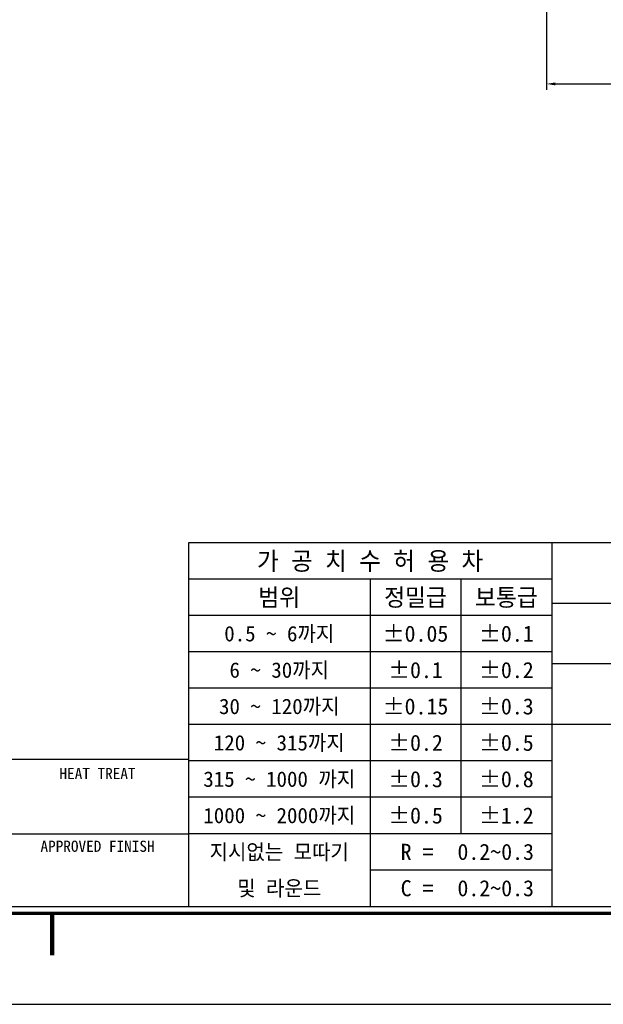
# Model space of a CAD drawing. Header units: millimetres. Extents: x 6539 to 7251, y 51 to 555.
# Tile 2 of 6: x 6894 to 6994, y 51 to 219. Entities that reach past the tile are written whole.
import ezdxf
from ezdxf.enums import TextEntityAlignment as Align

# ---------------------------------------------------------------- set-up
doc = ezdxf.new("R2010")
doc.units = ezdxf.units.MM
doc.header["$LTSCALE"] = 5
doc.layers.add('가는실선', color=1, linetype='Continuous')
doc.layers.add('외형선', color=3, linetype='Continuous')
doc.styles.add('H', font='txt')
doc.dimstyles.new('1', dxfattribs={"dimtxt": 5, "dimasz": 1.5, "dimexe": 1, "dimexo": 1, "dimgap": 0.6, "dimtad": 1, "dimdec": 3, "dimdsep": 46, "dimtxsty": 'H', "dimcen": 2.5, "dimclrd": 1, "dimclre": 1, "dimclrt": 3, "dimazin": 2, "dimtfac": 1, "dimtdec": 3, "dimtmove": 0, "dimatfit": 3, "dimfxl": 1, "dimtzin": 0, "dimarcsym": 0})

# ---------------------------------------------------------------- blocks, each defined once
blk = doc.blocks.new('A4도각')
at = {"layer": '가는실선'}
for p, q in [((186, 33), (186, 7)), ((186, 30.39999999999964), (160, 30.39999999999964)), ((173, 30.39999999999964), (173, 7)), ((179.5, 30.39999999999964), (179.5, 12.19999999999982)), ((231, 28.66666666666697), (186, 28.66666666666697)), ((186, 27.80000000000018), (160, 27.80000000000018)), ((186, 25.19999999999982), (160, 25.19999999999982)), ((231, 24.33333333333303), (186, 24.33333333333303)), ((186, 22.60000000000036), (160, 22.60000000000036)), ((186, 20), (160, 20)), ((290, 20), (186, 20)), ((186, 17.39999999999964), (160, 17.39999999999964)), ((186, 14.80000000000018), (160, 14.80000000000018)), ((147, 12.19999999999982), (160, 12.19999999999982)), ((186, 12.19999999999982), (160, 12.19999999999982)), ((186, 9.600000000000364), (173, 9.600000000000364))]:
    blk.add_line(p, q, dxfattribs=at)
at = {"layer": '외형선'}
for p, q in [((290, 33), (160, 33)), ((160, 33), (160, 7)), ((160, 17.5), (62, 17.5))]:
    blk.add_line(p, q, dxfattribs=at)
at = {"layer": '외형선', "color": 0}
blk.add_lwpolyline([(297, 210), (0, 210), (0, 0), (297, 0)], close=True, dxfattribs=at)
at = {"layer": '외형선', "const_width": 0.25}
blk.add_lwpolyline([(290.5, 6.5), (290.5, 203.5), (10, 203.5), (10, 6.5)], close=True, dxfattribs=at)
at = {"layer": '외형선'}
blk.add_lwpolyline([(290, 7), (290, 203), (10.5, 203), (10.5, 7)], close=True, dxfattribs=at)
at = {"layer": '외형선', "const_width": 0.3}
blk.add_lwpolyline([(150.25, 6.5), (150.25, 3.5)], dxfattribs=at)
at = {"color": 3}
for s, height, p in [('가 공 치 수 허 용 차', 1.3, (173, 31.69999999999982)), ('범위', 1.25, (166.5, 29.10000000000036)), ('정밀급', 1.25, (176.25, 29.10000000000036)), ('보통급', 1.25, (182.75, 29.10000000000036)), ('0.5 ~ 6까지', 1.1, (166.5, 26.5)), ('%%P0.05', 1.15, (176.25, 26.5)), ('%%P0.1', 1.15, (182.75, 26.5)), ('6 ~ 30까지', 1.1, (166.5, 23.89999999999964)), ('%%P0.1', 1.15, (176.25, 23.89999999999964)), ('%%P0.2', 1.15, (182.75, 23.89999999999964)), ('30 ~ 120까지', 1.1, (166.5, 21.30000000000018)), ('%%P0.15', 1.15, (176.25, 21.30000000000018)), ('%%P0.3', 1.15, (182.75, 21.30000000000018)), ('120 ~ 315까지', 1.1, (166.5, 18.69999999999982)), ('%%P0.2', 1.15, (176.25, 18.69999999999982)), ('%%P0.5', 1.15, (182.75, 18.69999999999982)), ('HEAT TREAT', 0.8, (153.5, 16.5)), ('315 ~ 1000 까지', 1.1, (166.5, 16.10000000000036)), ('%%P0.3', 1.15, (176.25, 16.10000000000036)), ('%%P0.8', 1.15, (182.75, 16.10000000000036)), ('1000 ~ 2000까지', 1.1, (166.5, 13.5)), ('%%P0.5', 1.15, (176.25, 13.5)), ('%%P1.2', 1.15, (182.75, 13.5)), ('APPROVED FINISH', 0.8, (153.5, 11.30000000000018)), ('지시없는 모따기', 1.1, (166.5, 10.89999999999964)), ('R = ', 1.15, (176.75, 10.89999999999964)), ('및 라운드', 1.1, (166.5, 8.300000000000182)), ('C = ', 1.15, (176.75, 8.300000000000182))]:
    blk.add_text(s, height=height, dxfattribs=at).set_placement(p, align=Align.MIDDLE_CENTER)
for tag, height, p in [('REASONOFREVISIONS', 1.25, (88.5, 15.75)), ('REVISIONER', 1.25, (114.5, 15.75)), ('CHECKER', 1.25, (127.5, 15.75)), ('REVISIONDATE', 1.25, (140.5, 15.75)), ('HEATTREAT', 0.8, (153.5, 14)), ('SCALE', 1.5, (257.25, 10.25)), ('DATE', 1.5, (281.75, 10.25)), ('APRROVEDFINISH', 0.8, (153.5, 8.800000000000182))]:
    blk.add_attdef(tag, text='', height=height, dxfattribs=at).set_placement(p, align=Align.MIDDLE_CENTER)
for tag, p in [('필렛', (179.25, 10.89999999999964)), ('모따기', (179.25, 8.300000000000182))]:
    blk.add_attdef(tag, text='', height=1.15, dxfattribs=at).set_placement(p, align=Align.MIDDLE_LEFT)
at = {"layer": '외형선'}
for tag, height, p in [('APPROVED', 1.5, (219.75, 30.83333333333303)), ('도면타이틀', 5, (265.5, 26.5)), ('CHECKED', 1.5, (219.75, 26.5)), ('DRAWED', 1.5, (219.75, 22.16666666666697)), ('도면번호', 2.5, (270.25, 16.75)), ('도면SIZE', 2, (237.7612911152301, 11.44390227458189))]:
    blk.add_attdef(tag, text='', height=height, dxfattribs=at).set_placement(p, align=Align.MIDDLE_CENTER)
blk = doc.blocks.new('*D895')
at = {"layer": 'Defpoints', "color": 0}
for p in [(7015.05417480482, 245.4330328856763), (6984.05417480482, 230.4330328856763), (7015.05417480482, 208.454524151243)]:
    blk.add_point(p, dxfattribs=at)
at = {"layer": '외형선', "color": 1, "lineweight": -2}
for p, q in [((7015.05417480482, 244.4330328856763), (7015.05417480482, 207.454524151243)), ((6984.05417480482, 229.4330328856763), (6984.05417480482, 207.454524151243)), ((6985.55417480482, 208.454524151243), (7013.55417480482, 208.454524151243))]:
    blk.add_line(p, q, dxfattribs=at)
at = {"layer": '외형선', "color": 1}
for points in [[(6985.55417480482, 208.704524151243), (6985.55417480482, 208.204524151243), (6984.05417480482, 208.454524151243)], [(7013.55417480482, 208.204524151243), (7013.55417480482, 208.704524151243), (7015.05417480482, 208.454524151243)]]:
    blk.add_solid(points, dxfattribs=at)
at = {"layer": '외형선', "color": 3, "insert": (6999.55417480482, 211.6244309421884), "char_height": 5, "attachment_point": 5, "style": 'H'}
blk.add_mtext('31', dxfattribs=at)

msp = doc.modelspace()

# ---------------------------------------------------------------- block references
ref = msp.add_blockref('A4도각', (6538.539151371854, 50.51606765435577), dxfattribs=dict(xscale=2.4, yscale=2.4, zscale=2.4))
ref.add_attrib('필렛', '0.2~0.3', dxfattribs={"color": 3, "height": 2.76}).set_placement((6968.739151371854, 76.67606765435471), align=Align.MIDDLE_LEFT)
ref.add_attrib('모따기', '0.2~0.3', dxfattribs={"color": 3, "height": 2.76}).set_placement((6968.739151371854, 70.4360676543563), align=Align.MIDDLE_LEFT)

# ---------------------------------------------------------------- dimensions: what is measured, and where the dimension line sits
at = {"layer": '외형선'}
dim = msp.add_linear_dim(base=(7015.05417480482, 208.454524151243), p1=(6984.05417480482, 230.4330328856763), p2=(7015.05417480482, 245.4330328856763), dimstyle='1', dxfattribs=at)
dim.commit()
dim.dimension.update_dxf_attribs({"geometry": '*D895', "text_midpoint": (6999.55417480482, 211.6244309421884)})

doc.saveas('drawing.dxf')
